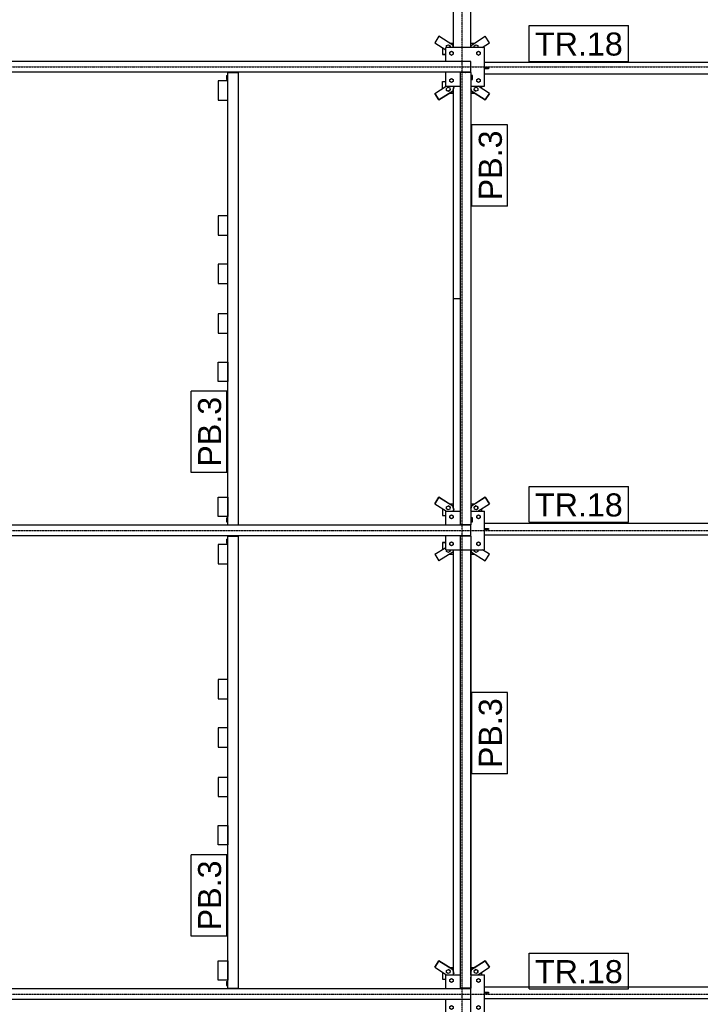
# Model space of a CAD drawing. Header units: millimetres. Extents: x -288865 to 11255, y 102926 to 380857.
# Tile 87 of 142: x -157714 to -154191, y 269660 to 274757. Entities that reach past the tile are written whole.
import ezdxf

# ---------------------------------------------------------------- set-up
doc = ezdxf.new("R2010")
doc.units = ezdxf.units.MM
doc.header["$MEASUREMENT"] = 0
doc.set_wipeout_variables(frame=1)
doc.linetypes.add('DXK_LINE_DOT3', pattern=[5.9187, 2.979, -0.9799, 0.9799, -0.9799])
for name, color, linetype in [('TS_INNE_OBIEKTY', 7, 'Continuous'), ('TS_LINIE_WIDOCZNE', 7, 'Continuous'), ('TS_OPISY', 7, 'Continuous'), ('TS_OPISY_LINIE', 7, 'Continuous'), ('TS_OPISY_RAMKA', 7, 'Continuous')]:
    doc.layers.add(name, color=color, linetype=linetype)
doc.styles.add('ARIAL', font='arial.ttf')

# ---------------------------------------------------------------- blocks, each defined once
blk = doc.blocks.new('Part-65880428-1360 - 1330')
at = {"layer": 'TS_LINIE_WIDOCZNE', "color": 1, "linetype": 'Continuous'}
for p, q in [((42155.5, 57188.3), (42156.8, 57190.4)), ((42251.4, 57152.8), (42192.2, 57190.4)), ((42155.5, 57176.8), (42158.2, 57164.6)), ((42158.2, 57164.5), (42155.5, 57176.6)), ((42158.2, 57164.6), (42229.9, 57119)), ((42158.2, 57164.6), (42158.2, 57164.5)), ((42229.9, 57118.9), (42158.2, 57164.5)), ((42229.9, 57119), (42251.4, 57152.8)), ((42251.4, 57152.7), (42229.9, 57118.9)), ((42251.4, 57152.8), (42251.4, 57152.7)), ((42229.9, 57119), (42229.9, 57118.9))]:
    blk.add_line(p, q, dxfattribs=at)
blk = doc.blocks.new('Part-65880428-1361 - 1330')
at = {"layer": 'TS_LINIE_WIDOCZNE', "color": 1, "linetype": 'Continuous'}
for p, q in [((41990.1, 57448.4), (41968.6, 57414.7)), ((42061.8, 57402.8), (41990.1, 57448.4)), ((41968.6, 57414.7), (42025, 57378.8)), ((41968.6, 57414.7), (41968.6, 57414.6)), ((41968.6, 57414.6), (42025, 57378.7)), ((42064.6, 57390.4), (42061.8, 57402.8))]:
    blk.add_line(p, q, dxfattribs=at)
blk = doc.blocks.new('Part-65880428-1362 - 1330')
at = {"layer": 'TS_LINIE_WIDOCZNE', "color": 1, "linetype": 'Continuous'}
for p, q in [((42158.2, 57402.8), (42229.9, 57448.4)), ((42251.4, 57414.7), (42229.9, 57448.4)), ((42155.4, 57390.4), (42158.2, 57402.8)), ((42213.2, 57390.4), (42251.4, 57414.7)), ((42213.4, 57390.4), (42251.4, 57414.6)), ((42251.4, 57414.6), (42251.4, 57414.7))]:
    blk.add_line(p, q, dxfattribs=at)
blk = doc.blocks.new('Part-65880428-1363 - 1330')
at = {"layer": 'TS_LINIE_WIDOCZNE', "color": 1, "linetype": 'Continuous'}
for p, q in [((41968.6, 57152.8), (42027.8, 57190.4)), ((42066.4, 57185.3), (42063.2, 57190.4)), ((41968.6, 57152.7), (41968.6, 57152.8)), ((41968.6, 57152.8), (41990.1, 57119)), ((41990.1, 57118.9), (41968.6, 57152.7)), ((41990.1, 57119), (42061.8, 57164.6)), ((42061.8, 57164.5), (41990.1, 57118.9)), ((42061.8, 57164.6), (42066.4, 57185.3)), ((42066.4, 57185.2), (42061.8, 57164.5)), ((42061.8, 57164.5), (42061.8, 57164.6)), ((42066.4, 57185.2), (42066.4, 57185.3)), ((41990.1, 57118.9), (41990.1, 57119))]:
    blk.add_line(p, q, dxfattribs=at)
blk = doc.blocks.new('Part-65880428-1366 - 1330')
at = {"layer": 'TS_LINIE_WIDOCZNE', "color": 1, "linetype": 'Continuous'}
for p, q in [((42158.2, 55017.2), (42229.9, 55062.7)), ((42229.9, 55062.6), (42158.2, 55017)), ((42229.9, 55062.7), (42251.4, 55029)), ((42229.9, 55062.7), (42229.9, 55062.6)), ((42251.4, 55028.9), (42229.9, 55062.6)), ((42155.5, 55005), (42158.2, 55017.2)), ((42158.2, 55017), (42155.5, 55004.9)), ((42158.2, 55017.2), (42158.2, 55017)), ((42190.9, 54990.4), (42251.4, 55028.9)), ((42251.4, 55029), (42251.4, 55028.9)), ((42157.4, 54990.4), (42155.5, 54993.3))]:
    blk.add_line(p, q, dxfattribs=at)
blk = doc.blocks.new('Part-65880428-1367 - 1330')
at = {"layer": 'TS_LINIE_WIDOCZNE', "color": 1, "linetype": 'Continuous'}
for p, q in [((41968.6, 54767.1), (42025, 54802.9)), ((41968.6, 54767), (42025, 54802.8)), ((41968.6, 54767.1), (41968.6, 54767)), ((41968.6, 54767), (41990.1, 54733.2)), ((42061.8, 54778.8), (41990.1, 54733.2)), ((42064.4, 54790.4), (42061.8, 54778.8))]:
    blk.add_line(p, q, dxfattribs=at)
blk = doc.blocks.new('Part-65880428-1368 - 1330')
at = {"layer": 'TS_LINIE_WIDOCZNE', "color": 1, "linetype": 'Continuous'}
for p, q in [((42155.6, 54790.4), (42158.2, 54778.8)), ((42158.2, 54778.8), (42229.9, 54733.2)), ((42251.4, 54767), (42214.5, 54790.4)), ((42251.4, 54767.1), (42214.7, 54790.4)), ((42229.9, 54733.2), (42251.4, 54767)), ((42251.4, 54767), (42251.4, 54767.1))]:
    blk.add_line(p, q, dxfattribs=at)
blk = doc.blocks.new('Part-65880428-1369 - 1330')
at = {"layer": 'TS_LINIE_WIDOCZNE', "color": 1, "linetype": 'Continuous'}
for p, q in [((41968.6, 55029), (41990.1, 55062.7)), ((41990.1, 55062.6), (41968.6, 55028.9)), ((41990.1, 55062.6), (41990.1, 55062.7)), ((41990.1, 55062.7), (42061.8, 55017.2)), ((42061.8, 55017), (41990.1, 55062.6)), ((41968.6, 55028.9), (41968.6, 55029)), ((41968.6, 55028.9), (42029.1, 54990.4)), ((42061.8, 55017), (42061.8, 55017.2)), ((42061.8, 55017.2), (42066.4, 54996.5)), ((42066.4, 54996.3), (42061.8, 55017)), ((42062.6, 54990.4), (42066.4, 54996.3)), ((42066.4, 54996.3), (42066.4, 54996.5))]:
    blk.add_line(p, q, dxfattribs=at)
blk = doc.blocks.new('Part-65880428-1772 - 1330')
at = {"layer": 'TS_LINIE_WIDOCZNE', "color": 1, "linetype": 'Continuous'}
for p, q in [((42064.5, 59604.3), (42064.5, 62102.5)), ((42155.5, 59604.3), (42155.5, 62102.5)), ((42064.5, 57390.7), (42064.5, 59592.8)), ((42155.5, 57390.7), (42155.5, 59592.8)), ((42064.5, 57188.3), (42064.5, 57190.4)), ((42064.5, 56090.8), (42064.5, 57176.8)), ((42064.5, 56090.8), (42100.5, 56090.8))]:
    blk.add_line(p, q, dxfattribs=at)
blk = doc.blocks.new('Part-65880428-1539 - 1330')
at = {"layer": 'TS_LINIE_WIDOCZNE', "color": 1, "linetype": 'Continuous'}
for p, q in [((42025, 54990.4), (42100.5, 54990.4)), ((42025, 54917.9), (42025, 54990.4)), ((42155.5, 54990.4), (42225, 54990.4)), ((42225, 54790.4), (42225, 54990.4)), ((42025, 54790.4), (42025, 54862.9)), ((42025, 54790.4), (42225, 54790.4))]:
    blk.add_line(p, q, dxfattribs=at)
blk.add_arc((42136, 54916.4), 10, 155.8666, 171.1174, dxfattribs=at)
blk = doc.blocks.new('Part-65880428-1633 - 1330')
at = {"layer": 'TS_LINIE_WIDOCZNE', "color": 1, "linetype": 'Continuous'}
for p, q in [((42044.6, 57413.8), (42064.5, 57413.8)), ((42007.7, 57389.7), (42007.7, 57353.6)), ((42025, 57353.8), (42007.7, 57353.8)), ((42007.7, 57353.6), (42025, 57353.6))]:
    blk.add_line(p, q, dxfattribs=at)
blk = doc.blocks.new('Part-65880428-1641 - 1330')
at = {"layer": 'TS_LINIE_WIDOCZNE', "color": 1, "linetype": 'Continuous'}
for p, q in [((42155.5, 55027.8), (42175, 55027.8)), ((42155.5, 55027.7), (42174.8, 55027.7)), ((42212.4, 54990.4), (42212.4, 55004.1))]:
    blk.add_line(p, q, dxfattribs=at)
blk = doc.blocks.new('Part-65880428-1537 - 1330')
at = {"layer": 'TS_LINIE_WIDOCZNE', "color": 1, "linetype": 'Continuous'}
for p, q in [((42225, 57390.4), (42025, 57390.4)), ((42025, 57317.9), (42025, 57390.4)), ((42225, 57190.4), (42225, 57390.4)), ((42025, 57190.4), (42025, 57262.9)), ((42025, 57190.4), (42100.5, 57190.4)), ((42155.5, 57190.4), (42225, 57190.4))]:
    blk.add_line(p, q, dxfattribs=at)
blk.add_arc((42136, 57264.4), 10, 188.8423, 204.0937, dxfattribs=at)
blk = doc.blocks.new('Part-65880428-1607 - 1330')
at = {"layer": 'TS_LINIE_WIDOCZNE', "color": 1, "linetype": 'Continuous'}
for p, q in [((42225, 57286.8), (42247.1, 57286.8)), ((42247.1, 57280.8), (42225, 57280.8)), ((42247.1, 57286.8), (42247.1, 57280.8))]:
    blk.add_line(p, q, dxfattribs=at)
blk = doc.blocks.new('Part-65880428-1611 - 1330')
at = {"layer": 'TS_LINIE_WIDOCZNE', "color": 1, "linetype": 'Continuous'}
for p, q in [((42225, 54900.8), (42247.1, 54900.8)), ((42247.1, 54900.8), (42247.1, 54894.8)), ((42247.1, 54894.8), (42225, 54894.8))]:
    blk.add_line(p, q, dxfattribs=at)
blk = doc.blocks.new('Part-65880428-1631 - 1330')
at = {"layer": 'TS_LINIE_WIDOCZNE', "color": 1, "linetype": 'Continuous'}
for p, q in [((42007.6, 57177.6), (42007.6, 57214)), ((42007.6, 57214), (42025, 57214)), ((42045, 57153.8), (42064.5, 57153.8)), ((42045.2, 57154), (42064.5, 57154))]:
    blk.add_line(p, q, dxfattribs=at)
blk = doc.blocks.new('Part-65880428-1643 - 1330')
at = {"layer": 'TS_LINIE_WIDOCZNE', "color": 1, "linetype": 'Continuous'}
blk.add_line((42155.5, 54767.9), (42175.4, 54767.9), dxfattribs=at)
blk = doc.blocks.new('Part-65880428-1531 - 1330')
at = {"layer": 'TS_LINIE_WIDOCZNE', "color": 1, "linetype": 'Continuous'}
for p, q in [((42155.5, 54917.9), (38464.5, 54917.9)), ((42155.5, 54862.9), (42155.5, 54917.9)), ((42155.5, 54862.9), (38464.5, 54862.9))]:
    blk.add_line(p, q, dxfattribs=at)
blk = doc.blocks.new('Part-65880428-1542 - 1330')
at = {"layer": 'TS_LINIE_WIDOCZNE', "color": 1, "linetype": 'Continuous'}
for p, q in [((40897.5, 54920.4), (40897.5, 57260.4)), ((40897.5, 57260.4), (40952.5, 57260.4)), ((40952.5, 54920.4), (40952.5, 57260.4)), ((40897.5, 54920.4), (40952.5, 54920.4))]:
    blk.add_line(p, q, dxfattribs=at)
blk = doc.blocks.new('Part-65880428-1578 - 1330')
at = {"layer": 'TS_LINIE_WIDOCZNE', "color": 1, "linetype": 'Continuous'}
for p, q in [((42155.5, 57317.9), (38464.5, 57317.9)), ((42155.5, 57262.9), (42155.5, 57317.9)), ((42155.5, 57262.9), (38464.5, 57262.9))]:
    blk.add_line(p, q, dxfattribs=at)
blk = doc.blocks.new('Part-65880428-1632 - 1330')
at = {"layer": 'TS_LINIE_WIDOCZNE', "color": 1, "linetype": 'Continuous'}
for p, q in [((42212.4, 57177.6), (42212.4, 57190.4)), ((42155.5, 57154), (42174.8, 57154)), ((42155.5, 57153.8), (42175, 57153.8))]:
    blk.add_line(p, q, dxfattribs=at)
blk = doc.blocks.new('Part-65880428-1634 - 1330')
at = {"layer": 'TS_LINIE_WIDOCZNE', "color": 1, "linetype": 'Continuous'}
blk.add_line((42155.5, 57413.8), (42175.4, 57413.8), dxfattribs=at)
blk = doc.blocks.new('Part-65880428-1640 - 1330')
at = {"layer": 'TS_LINIE_WIDOCZNE', "color": 1, "linetype": 'Continuous'}
for p, q in [((42007.6, 55004.1), (42007.6, 54967.7)), ((42045, 55027.8), (42064.5, 55027.8)), ((42045.2, 55027.7), (42064.5, 55027.7)), ((42007.6, 54967.7), (42025, 54967.7))]:
    blk.add_line(p, q, dxfattribs=at)
blk = doc.blocks.new('Part-65880428-1642 - 1330')
at = {"layer": 'TS_LINIE_WIDOCZNE', "color": 1, "linetype": 'Continuous'}
for p, q in [((42025, 54828), (42007.7, 54828)), ((42007.7, 54828), (42007.7, 54827.8)), ((42007.7, 54827.8), (42007.7, 54791.9)), ((42007.7, 54827.8), (42025, 54827.8)), ((42044.6, 54767.9), (42064.5, 54767.9))]:
    blk.add_line(p, q, dxfattribs=at)
blk = doc.blocks.new('Bolt-65880428-1848 - 1330')
at = {"layer": 'TS_INNE_OBIEKTY', "color": 1, "linetype": 'Continuous'}
for p, q in [((42046, 57365.6), (42055, 57370.8)), ((42046, 57355.2), (42046, 57365.6)), ((42055, 57350), (42046, 57355.2)), ((42055, 57370.8), (42064, 57365.6)), ((42064, 57355.2), (42055, 57350)), ((42064, 57365.6), (42064, 57355.2)), ((42186, 57365.6), (42195, 57370.8)), ((42186, 57355.2), (42186, 57365.6)), ((42195, 57350), (42186, 57355.2)), ((42195, 57370.8), (42204, 57365.6)), ((42204, 57355.2), (42195, 57350)), ((42204, 57365.6), (42204, 57355.2)), ((42046, 57225.6), (42055, 57230.8)), ((42046, 57215.2), (42046, 57225.6)), ((42055, 57210), (42046, 57215.2)), ((42055, 57230.8), (42064, 57225.6)), ((42064, 57215.2), (42055, 57210)), ((42064, 57225.6), (42064, 57215.2)), ((42186, 57225.6), (42195, 57230.8)), ((42186, 57215.2), (42186, 57225.6)), ((42195, 57210), (42186, 57215.2)), ((42195, 57230.8), (42204, 57225.6)), ((42204, 57215.2), (42195, 57210)), ((42204, 57225.6), (42204, 57215.2))]:
    blk.add_line(p, q, dxfattribs=at)
blk = doc.blocks.new('Part-65880428-1814 - 1330')
at = {"layer": 'TS_LINIE_WIDOCZNE', "color": 1, "linetype": 'Continuous'}
for p, q in [((42225, 54927.8), (45625, 54927.8)), ((42225, 54867.8), (45625, 54867.8))]:
    blk.add_line(p, q, dxfattribs=at)
blk = doc.blocks.new('Part-65880428-1742 - 1330')
at = {"layer": 'TS_LINIE_WIDOCZNE', "color": 1, "linetype": 'Continuous'}
for p, q in [((42155.5, 57260.4), (42100.5, 57260.4)), ((42100.5, 57260.4), (42100.5, 54920.4)), ((42155.5, 57260.4), (42155.5, 54920.4)), ((42155.5, 54920.4), (42100.5, 54920.4))]:
    blk.add_line(p, q, dxfattribs=at)
blk = doc.blocks.new('Part-65880428-1761 - 1330')
at = {"layer": 'TS_LINIE_WIDOCZNE', "color": 1, "linetype": 'Continuous'}
for p, q in [((40904.5, 54917.9), (40904.5, 54920.4)), ((40912.5, 54917.9), (40912.5, 54920.4))]:
    blk.add_line(p, q, dxfattribs=at)
blk = doc.blocks.new('Part-65880428-1763 - 1330')
at = {"layer": 'TS_LINIE_WIDOCZNE', "color": 1, "linetype": 'Continuous'}
for p, q in [((40904.5, 57260.4), (40904.5, 57262.9)), ((40912.5, 57260.4), (40912.5, 57262.9))]:
    blk.add_line(p, q, dxfattribs=at)
blk = doc.blocks.new('Part-65880428-1766 - 1330')
at = {"layer": 'TS_LINIE_WIDOCZNE', "color": 1, "linetype": 'Continuous'}
for p, q in [((42140.5, 54917.9), (42140.5, 54920.4)), ((42148.5, 54917.9), (42148.5, 54920.4))]:
    blk.add_line(p, q, dxfattribs=at)
blk = doc.blocks.new('Part-65880428-1767 - 1330')
at = {"layer": 'TS_LINIE_WIDOCZNE', "color": 1, "linetype": 'Continuous'}
for p, q in [((42140.5, 57260.4), (42140.5, 57262.9)), ((42148.5, 57260.4), (42148.5, 57262.9))]:
    blk.add_line(p, q, dxfattribs=at)
blk = doc.blocks.new('Part-65880428-1813 - 1330')
at = {"layer": 'TS_LINIE_WIDOCZNE', "color": 1, "linetype": 'Continuous'}
for p, q in [((42225, 57313.8), (45625, 57313.8)), ((42225, 57253.8), (45625, 57253.8))]:
    blk.add_line(p, q, dxfattribs=at)
blk = doc.blocks.new('Bolt-65880428-1849 - 1330')
at = {"layer": 'TS_INNE_OBIEKTY', "color": 1, "linetype": 'Continuous'}
for p, q in [((42046, 54965.6), (42055, 54970.8)), ((42046, 54955.2), (42046, 54965.6)), ((42055, 54950), (42046, 54955.2)), ((42055, 54970.8), (42064, 54965.6)), ((42064, 54955.2), (42055, 54950)), ((42064, 54965.6), (42064, 54955.2)), ((42186, 54965.6), (42195, 54970.8)), ((42186, 54955.2), (42186, 54965.6)), ((42195, 54950), (42186, 54955.2)), ((42195, 54970.8), (42204, 54965.6)), ((42204, 54955.2), (42195, 54950)), ((42204, 54965.6), (42204, 54955.2)), ((42046, 54825.6), (42055, 54830.8)), ((42046, 54815.2), (42046, 54825.6)), ((42055, 54810), (42046, 54815.2)), ((42055, 54830.8), (42064, 54825.6)), ((42064, 54815.2), (42055, 54810)), ((42064, 54825.6), (42064, 54815.2)), ((42186, 54825.6), (42195, 54830.8)), ((42186, 54815.2), (42186, 54825.6)), ((42195, 54810), (42186, 54815.2)), ((42195, 54830.8), (42204, 54825.6)), ((42204, 54815.2), (42195, 54810)), ((42204, 54825.6), (42204, 54815.2))]:
    blk.add_line(p, q, dxfattribs=at)
blk = doc.blocks.new('Bolt-65880428-1884 - 1330')
at = {"layer": 'TS_INNE_OBIEKTY', "color": 1, "linetype": 'Continuous'}
for p, q in [((42028.1, 57390.5), (42029.3, 57400.8)), ((42029.3, 57400.8), (42038.9, 57404.9)), ((42038.9, 57404.9), (42047.2, 57398.7)), ((42047.2, 57398.7), (42046.2, 57390.4)), ((42046.2, 57390.4), (42047.2, 57398.5)), ((42028.1, 57390.4), (42028.1, 57390.5)), ((42028.2, 57390.4), (42028.1, 57390.5))]:
    blk.add_line(p, q, dxfattribs=at)
blk = doc.blocks.new('Bolt-65880428-1885 - 1330')
at = {"layer": 'TS_INNE_OBIEKTY', "color": 1, "linetype": 'Continuous'}
for p, q in [((42172.8, 57170.7), (42174, 57181)), ((42172.8, 57170.5), (42172.8, 57170.7)), ((42181.1, 57164.5), (42172.8, 57170.7)), ((42172.8, 57170.5), (42181.1, 57164.3)), ((42174, 57181), (42183.6, 57185.1)), ((42190.7, 57168.5), (42181.1, 57164.5)), ((42190.7, 57168.4), (42181.1, 57164.3)), ((42181.1, 57164.3), (42181.1, 57164.5)), ((42183.6, 57185.1), (42191.9, 57178.9)), ((42191.9, 57178.9), (42190.7, 57168.5)), ((42191.9, 57178.7), (42190.7, 57168.4)), ((42190.7, 57168.4), (42190.7, 57168.5))]:
    blk.add_line(p, q, dxfattribs=at)
blk = doc.blocks.new('Bolt-65880428-1886 - 1330')
at = {"layer": 'TS_INNE_OBIEKTY', "color": 1, "linetype": 'Continuous'}
for p, q in [((42172.8, 57398.7), (42181.1, 57404.9)), ((42173.8, 57390.4), (42172.8, 57398.7)), ((42173.8, 57390.4), (42172.8, 57398.5)), ((42181.1, 57404.9), (42190.7, 57400.8)), ((42190.7, 57400.8), (42191.9, 57390.5)), ((42191.9, 57390.5), (42191.8, 57390.4)), ((42191.9, 57390.4), (42191.9, 57390.5))]:
    blk.add_line(p, q, dxfattribs=at)
blk = doc.blocks.new('Bolt-65880428-1887 - 1330')
at = {"layer": 'TS_INNE_OBIEKTY', "color": 1, "linetype": 'Continuous'}
for p, q in [((42028.1, 57178.9), (42036.4, 57185.1)), ((42029.3, 57168.5), (42028.1, 57178.9)), ((42029.3, 57168.4), (42028.1, 57178.7)), ((42029.3, 57168.4), (42029.3, 57168.5)), ((42038.9, 57164.5), (42029.3, 57168.5)), ((42029.3, 57168.4), (42038.9, 57164.3)), ((42036.4, 57185.1), (42046, 57181)), ((42047.2, 57170.7), (42038.9, 57164.5)), ((42038.9, 57164.3), (42047.2, 57170.5)), ((42038.9, 57164.3), (42038.9, 57164.5)), ((42046, 57181), (42047.2, 57170.7)), ((42047.2, 57170.5), (42047.2, 57170.7))]:
    blk.add_line(p, q, dxfattribs=at)
blk = doc.blocks.new('Bolt-65880428-1894 - 1330')
at = {"layer": 'TS_INNE_OBIEKTY', "color": 1, "linetype": 'Continuous'}
for p, q in [((42181.1, 55017.3), (42172.8, 55011.1)), ((42172.8, 55010.9), (42181.1, 55017.2)), ((42172.8, 55011.1), (42172.8, 55010.9)), ((42174, 55000.6), (42172.8, 55010.9)), ((42183.6, 54996.6), (42174, 55000.6)), ((42190.7, 55013.3), (42181.1, 55017.3)), ((42181.1, 55017.3), (42181.1, 55017.2)), ((42181.1, 55017.2), (42190.7, 55013.1)), ((42191.9, 55002.8), (42183.6, 54996.6)), ((42191.9, 55002.9), (42190.7, 55013.3)), ((42190.7, 55013.3), (42190.7, 55013.1)), ((42190.7, 55013.1), (42191.9, 55002.8))]:
    blk.add_line(p, q, dxfattribs=at)
blk = doc.blocks.new('Bolt-65880428-1895 - 1330')
at = {"layer": 'TS_INNE_OBIEKTY', "color": 1, "linetype": 'Continuous'}
for p, q in [((42029.3, 54780.8), (42028.2, 54790.4)), ((42038.9, 54776.7), (42029.3, 54780.8)), ((42047.2, 54783), (42038.9, 54776.7)), ((42047.2, 54783.1), (42046.3, 54790.4)), ((42046.3, 54790.4), (42047.2, 54783))]:
    blk.add_line(p, q, dxfattribs=at)
blk = doc.blocks.new('Bolt-65880428-1896 - 1330')
at = {"layer": 'TS_INNE_OBIEKTY', "color": 1, "linetype": 'Continuous'}
for p, q in [((42172.8, 54783.1), (42173.7, 54790.4)), ((42172.8, 54783), (42173.7, 54790.4)), ((42181.1, 54776.7), (42172.8, 54783)), ((42190.7, 54780.8), (42181.1, 54776.7)), ((42191.8, 54790.4), (42190.7, 54780.8))]:
    blk.add_line(p, q, dxfattribs=at)
blk = doc.blocks.new('Bolt-65880428-1897 - 1330')
at = {"layer": 'TS_INNE_OBIEKTY', "color": 1, "linetype": 'Continuous'}
for p, q in [((42028.1, 55002.9), (42029.3, 55013.3)), ((42028.1, 55002.8), (42029.3, 55013.1)), ((42036.4, 54996.6), (42028.1, 55002.8)), ((42029.3, 55013.3), (42038.9, 55017.3)), ((42029.3, 55013.1), (42038.9, 55017.2)), ((42029.3, 55013.1), (42029.3, 55013.3)), ((42046, 55000.6), (42036.4, 54996.6)), ((42047.2, 55011.1), (42038.9, 55017.3)), ((42038.9, 55017.3), (42038.9, 55017.2)), ((42038.9, 55017.2), (42047.2, 55010.9)), ((42047.2, 55010.9), (42046, 55000.6)), ((42047.2, 55010.9), (42047.2, 55011.1))]:
    blk.add_line(p, q, dxfattribs=at)
blk = doc.blocks.new('Bolt-65880428-2009 - 1330')
at = {"layer": 'TS_INNE_OBIEKTY', "color": 1, "linetype": 'Continuous'}
for p, q in [((40889.6, 54955.8), (40889.6, 54935)), ((40889.6, 54955.8), (40897.5, 54955.8)), ((40889.6, 54950.6), (40897.5, 54950.6)), ((40889.6, 54940.2), (40897.5, 54940.2)), ((40889.6, 54935), (40897.5, 54935))]:
    blk.add_line(p, q, dxfattribs=at)
blk = doc.blocks.new('Bolt-65880428-2011 - 1330')
at = {"layer": 'TS_INNE_OBIEKTY', "color": 1, "linetype": 'Continuous'}
for p, q in [((40889.6, 57245.8), (40889.6, 57225)), ((40889.6, 57245.8), (40897.5, 57245.8)), ((40889.6, 57240.6), (40897.5, 57240.6)), ((40889.6, 57230.2), (40897.5, 57230.2)), ((40889.6, 57225), (40897.5, 57225))]:
    blk.add_line(p, q, dxfattribs=at)
blk = doc.blocks.new('Bolt-65880428-2014 - 1330')
at = {"layer": 'TS_INNE_OBIEKTY', "color": 1, "linetype": 'Continuous'}
for p, q in [((42163.4, 54955.8), (42155.5, 54955.8)), ((42155.5, 54950.6), (42163.4, 54950.6)), ((42163.4, 54935), (42163.4, 54955.8)), ((42155.5, 54940.2), (42163.4, 54940.2)), ((42155.5, 54935), (42163.4, 54935))]:
    blk.add_line(p, q, dxfattribs=at)
blk = doc.blocks.new('Bolt-65880428-2015 - 1330')
at = {"layer": 'TS_INNE_OBIEKTY', "color": 1, "linetype": 'Continuous'}
for p, q in [((42163.4, 57245.8), (42155.5, 57245.8)), ((42155.5, 57240.6), (42163.4, 57240.6)), ((42163.4, 57225), (42163.4, 57245.8)), ((42155.5, 57230.2), (42163.4, 57230.2)), ((42155.5, 57225), (42163.4, 57225))]:
    blk.add_line(p, q, dxfattribs=at)
blk = doc.blocks.new('Part-65880428-3161 - 1330')
at = {"layer": 'TS_LINIE_WIDOCZNE', "color": 1, "linetype": 'Continuous'}
for p, q in [((40847.5, 55062.4), (40897.5, 55062.4)), ((40847.5, 54962.4), (40847.5, 55062.4)), ((40897.5, 55062.4), (40897.5, 54962.4)), ((40897.5, 54962.4), (40847.5, 54962.4))]:
    blk.add_line(p, q, dxfattribs=at)
blk = doc.blocks.new('GridLine-65880428-2366 - 1330')
at = {"layer": 'TS_INNE_OBIEKTY', "color": 4, "linetype": 'DXK_LINE_DOT3'}
blk.add_line((33695.7, 57290.2), (51415.1, 57290.2), dxfattribs=at)
blk = doc.blocks.new('Part-65880428-3159 - 1330')
at = {"layer": 'TS_LINIE_WIDOCZNE', "color": 1, "linetype": 'Continuous'}
for p, q in [((40897.5, 56268.4), (40847.5, 56268.4)), ((40847.5, 56268.4), (40847.5, 56168.4)), ((40897.5, 56168.4), (40897.5, 56268.4)), ((40847.5, 56168.4), (40897.5, 56168.4))]:
    blk.add_line(p, q, dxfattribs=at)
blk = doc.blocks.new('GridLine-65880428-2356 - 1330')
at = {"layer": 'TS_INNE_OBIEKTY', "color": 4, "linetype": 'DXK_LINE_DOT3'}
blk.add_line((42110, 49250.8), (42110, 62316), dxfattribs=at)
blk = doc.blocks.new('GridLine-65880428-2364 - 1330')
at = {"layer": 'TS_INNE_OBIEKTY', "color": 4, "linetype": 'DXK_LINE_DOT3'}
blk.add_line((33695.7, 52490.2), (51415.1, 52490.2), dxfattribs=at)
blk = doc.blocks.new('GridLine-65880428-2365 - 1330')
at = {"layer": 'TS_INNE_OBIEKTY', "color": 4, "linetype": 'DXK_LINE_DOT3'}
blk.add_line((33695.7, 54890.2), (51415.1, 54890.2), dxfattribs=at)
blk = doc.blocks.new('Part-65880428-3157 - 1330')
at = {"layer": 'TS_LINIE_WIDOCZNE', "color": 1, "linetype": 'Continuous'}
for p, q in [((40897.5, 57218.4), (40847.5, 57218.4)), ((40847.5, 57218.4), (40847.5, 57118.4)), ((40897.5, 57118.4), (40897.5, 57218.4)), ((40847.5, 57118.4), (40897.5, 57118.4))]:
    blk.add_line(p, q, dxfattribs=at)
blk = doc.blocks.new('Part-65880428-3158 - 1330')
at = {"layer": 'TS_LINIE_WIDOCZNE', "color": 1, "linetype": 'Continuous'}
for p, q in [((40897.5, 56518.4), (40847.5, 56518.4)), ((40847.5, 56518.4), (40847.5, 56418.4)), ((40897.5, 56418.4), (40897.5, 56518.4)), ((40847.5, 56418.4), (40897.5, 56418.4))]:
    blk.add_line(p, q, dxfattribs=at)
blk = doc.blocks.new('Part-65880428-3160 - 1330')
at = {"layer": 'TS_LINIE_WIDOCZNE', "color": 1, "linetype": 'Continuous'}
for p, q in [((40897.5, 56012.4), (40847.5, 56012.4)), ((40847.5, 56012.4), (40847.5, 55912.4)), ((40897.5, 55912.4), (40897.5, 56012.4)), ((40847.5, 55912.4), (40897.5, 55912.4))]:
    blk.add_line(p, q, dxfattribs=at)
blk = doc.blocks.new('Part-65880428-3162 - 1330')
at = {"layer": 'TS_LINIE_WIDOCZNE', "color": 1, "linetype": 'Continuous'}
for p, q in [((40847.5, 55762.4), (40897.5, 55762.4)), ((40847.5, 55662.4), (40847.5, 55762.4)), ((40897.5, 55762.4), (40897.5, 55662.4)), ((40897.5, 55662.4), (40847.5, 55662.4))]:
    blk.add_line(p, q, dxfattribs=at)
blk = doc.blocks.new('Mark-65880428-5552 - 1330')
at = {"layer": 'TS_OPISY_RAMKA', "linetype": 'Continuous'}
for p, q in [((42457.1, 57503.8), (42970.8, 57503.8)), ((42457.1, 57318.8), (42457.1, 57503.8)), ((42970.8, 57318.8), (42970.8, 57503.8)), ((42457.1, 57318.8), (42970.8, 57318.8))]:
    blk.add_line(p, q, dxfattribs=at)
blk.add_wipeout([(42940.8, 57348.8), (42940.8, 57473.8), (42487.1, 57473.8), (42487.1, 57348.8)]).dxf.layer = 'TS_OPISY_LINIE'
blk.add_wipeout([(42940.8, 57348.8), (42940.8, 57473.8), (42487.1, 57473.8), (42487.1, 57348.8)]).dxf.layer = 'TS_OPISY_LINIE'
at = {"layer": 'TS_OPISY', "style": 'ARIAL'}
blk.add_text('TR.18', height=119.38, dxfattribs=at).set_placement((42487.1, 57348.8))
blk = doc.blocks.new('Mark-65880428-5553 - 1330')
at = {"layer": 'TS_OPISY_RAMKA', "linetype": 'Continuous'}
for p, q in [((42457.1, 55117.8), (42970.8, 55117.8)), ((42457.1, 54932.8), (42457.1, 55117.8)), ((42970.8, 54932.8), (42970.8, 55117.8)), ((42457.1, 54932.8), (42970.8, 54932.8))]:
    blk.add_line(p, q, dxfattribs=at)
blk.add_wipeout([(42940.8, 54962.8), (42940.8, 55087.8), (42487.1, 55087.8), (42487.1, 54962.8)]).dxf.layer = 'TS_OPISY_LINIE'
blk.add_wipeout([(42940.8, 54962.8), (42940.8, 55087.8), (42487.1, 55087.8), (42487.1, 54962.8)]).dxf.layer = 'TS_OPISY_LINIE'
at = {"layer": 'TS_OPISY', "style": 'ARIAL'}
blk.add_text('TR.18', height=119.38, dxfattribs=at).set_placement((42487.1, 54962.8))
blk = doc.blocks.new('Mark-65880428-5554 - 1330')
at = {"layer": 'TS_OPISY_RAMKA', "linetype": 'Continuous'}
for p, q in [((42457.1, 52701.8), (42970.8, 52701.8)), ((42457.1, 52516.8), (42457.1, 52701.8)), ((42970.8, 52516.8), (42970.8, 52701.8)), ((42457.1, 52516.8), (42970.8, 52516.8))]:
    blk.add_line(p, q, dxfattribs=at)
blk.add_wipeout([(42940.8, 52546.8), (42940.8, 52671.8), (42487.1, 52671.8), (42487.1, 52546.8)]).dxf.layer = 'TS_OPISY_LINIE'
blk.add_wipeout([(42940.8, 52546.8), (42940.8, 52671.8), (42487.1, 52671.8), (42487.1, 52546.8)]).dxf.layer = 'TS_OPISY_LINIE'
at = {"layer": 'TS_OPISY', "style": 'ARIAL'}
blk.add_text('TR.18', height=119.38, dxfattribs=at).set_placement((42487.1, 52546.8))
blk = doc.blocks.new('Mark-65880428-5273 - 1330')
at = {"layer": 'TS_OPISY_RAMKA', "linetype": 'Continuous'}
for p, q in [((40707.5, 55190.4), (40707.5, 55611.5)), ((40892.5, 55611.5), (40707.5, 55611.5)), ((40892.5, 55190.4), (40892.5, 55611.5)), ((40892.5, 55190.4), (40707.5, 55190.4))]:
    blk.add_line(p, q, dxfattribs=at)
blk.add_wipeout([(40862.5, 55581.5), (40737.5, 55581.5), (40737.5, 55220.4), (40862.5, 55220.4)]).dxf.layer = 'TS_OPISY_LINIE'
blk.add_wipeout([(40862.5, 55581.5), (40737.5, 55581.5), (40737.5, 55220.4), (40862.5, 55220.4)]).dxf.layer = 'TS_OPISY_LINIE'
at = {"layer": 'TS_OPISY', "style": 'ARIAL'}
blk.add_text('PB.3', height=119.38, rotation=90.0002, dxfattribs=at).set_placement((40862.5, 55220.4))
blk = doc.blocks.new('Mark-65880428-5302 - 1330')
at = {"layer": 'TS_OPISY_RAMKA', "linetype": 'Continuous'}
for p, q in [((42160.5, 56569.3), (42160.5, 56990.4)), ((42345.5, 56990.4), (42160.5, 56990.4)), ((42345.5, 56569.3), (42345.5, 56990.4)), ((42345.5, 56569.3), (42160.5, 56569.3))]:
    blk.add_line(p, q, dxfattribs=at)
blk.add_wipeout([(42315.5, 56960.4), (42190.5, 56960.4), (42190.5, 56599.3), (42315.5, 56599.3)]).dxf.layer = 'TS_OPISY_LINIE'
blk.add_wipeout([(42315.5, 56960.4), (42190.5, 56960.4), (42190.5, 56599.3), (42315.5, 56599.3)]).dxf.layer = 'TS_OPISY_LINIE'
at = {"layer": 'TS_OPISY', "style": 'ARIAL'}
blk.add_text('PB.3', height=119.38, rotation=90.0002, dxfattribs=at).set_placement((42315.5, 56599.3))

msp = doc.modelspace()

# ---------------------------------------------------------------- linework, layer by layer
at = {"layer": 'TS_LINIE_WIDOCZNE', "color": 1, "linetype": 'Continuous'}
for p, q in [((-155469.2, 273313.1), (-155433.2, 273313.1)), ((-155469.2, 272227.1), (-155469.2, 273313.1)), ((-155469.2, 272212.6), (-155469.2, 272215.6)), ((-155469.2, 269812.6), (-155469.2, 272012.6)), ((-155378.2, 269811.1), (-155378.2, 272012.6)), ((-155378.2, 267300.7), (-155378.2, 269799.6))]:
    msp.add_line(p, q, dxfattribs=at)

# ---------------------------------------------------------------- block references
for name, p in [('GridLine-65880428-2356 - 1330', (-197533.7, 217222.2)), ('Part-65880428-1772 - 1330', (-197533.7, 217222.2)), ('GridLine-65880428-2366 - 1330', (-197533.7, 217222.2)), ('Part-65880428-1361 - 1330', (-197533.7, 217222.2)), ('Part-65880428-1633 - 1330', (-197533.7, 217222.2)), ('Part-65880428-1362 - 1330', (-197533.7, 217222.2)), ('Part-65880428-1634 - 1330', (-197533.7, 217222.2)), ('Part-65880428-1537 - 1330', (-197533.7, 217222.2)), ('Bolt-65880428-1884 - 1330', (-197533.7, 217222.2)), ('Bolt-65880428-1848 - 1330', (-197533.7, 217222.2)), ('Bolt-65880428-1886 - 1330', (-197533.7, 217222.2)), ('Part-65880428-1578 - 1330', (-197533.7, 217222.2)), ('Part-65880428-1813 - 1330', (-197533.7, 217222.2)), ('Part-65880428-1542 - 1330', (-197533.7, 217222.2)), ('Part-65880428-1763 - 1330', (-197533.7, 217222.2)), ('Part-65880428-1742 - 1330', (-197533.7, 217222.2)), ('Part-65880428-1767 - 1330', (-197533.7, 217222.2)), ('Part-65880428-1607 - 1330', (-197533.7, 217222.2)), ('Part-65880428-3157 - 1330', (-197533.7, 217222.2)), ('Bolt-65880428-2011 - 1330', (-197533.7, 217222.2)), ('Part-65880428-1631 - 1330', (-197533.7, 217222.2)), ('Bolt-65880428-2015 - 1330', (-197533.7, 217222.2)), ('Part-65880428-1363 - 1330', (-197533.7, 217222.2)), ('Bolt-65880428-1887 - 1330', (-197533.7, 217222.2)), ('Part-65880428-1360 - 1330', (-197533.7, 217222.2)), ('Part-65880428-1632 - 1330', (-197533.7, 217222.2)), ('Bolt-65880428-1885 - 1330', (-197533.7, 217222.2)), ('Part-65880428-3158 - 1330', (-197533.7, 217222.2)), ('Part-65880428-3159 - 1330', (-197533.7, 217222.2)), ('Part-65880428-3160 - 1330', (-197533.7, 217222.2)), ('Part-65880428-3162 - 1330', (-197533.7, 217222.2)), ('Part-65880428-3161 - 1330', (-197533.7, 217222.2)), ('Part-65880428-1369 - 1330', (-197533.7, 217222.2)), ('Part-65880428-1366 - 1330', (-197533.7, 217222.2)), ('GridLine-65880428-2365 - 1330', (-197533.7, 217222.2)), ('Part-65880428-1640 - 1330', (-197533.7, 217222.2)), ('Bolt-65880428-1897 - 1330', (-197533.7, 217222.2)), ('Part-65880428-1641 - 1330', (-197533.7, 217222.2)), ('Bolt-65880428-1894 - 1330', (-197533.7, 217222.2)), ('Part-65880428-1539 - 1330', (-197533.7, 217222.2)), ('Bolt-65880428-1849 - 1330', (-197533.7, 217222.2)), ('Part-65880428-1531 - 1330', (-197533.7, 217222.2)), ('Bolt-65880428-2009 - 1330', (-197533.7, 217222.2)), ('Part-65880428-1761 - 1330', (-197533.7, 217222.2)), ('Part-65880428-1766 - 1330', (-197533.7, 217222.2)), ('Bolt-65880428-2014 - 1330', (-197533.7, 217222.2)), ('Part-65880428-1814 - 1330', (-197533.7, 217222.2)), ('Part-65880428-1542 - 1330', (-197533.7, 214822.2)), ('Part-65880428-1763 - 1330', (-197533.7, 214822.2)), ('Part-65880428-1742 - 1330', (-197533.7, 214822.2)), ('Part-65880428-1611 - 1330', (-197533.7, 217222.2)), ('Part-65880428-3157 - 1330', (-197533.7, 214822.2)), ('Bolt-65880428-2011 - 1330', (-197533.7, 214822.2)), ('Part-65880428-1642 - 1330', (-197533.7, 217222.2)), ('Part-65880428-1367 - 1330', (-197533.7, 217222.2)), ('Bolt-65880428-1895 - 1330', (-197533.7, 217222.2)), ('Part-65880428-1643 - 1330', (-197533.7, 217222.2)), ('Part-65880428-1368 - 1330', (-197533.7, 217222.2)), ('Bolt-65880428-1896 - 1330', (-197533.7, 217222.2)), ('Part-65880428-3158 - 1330', (-197533.7, 214822.2)), ('Part-65880428-3159 - 1330', (-197533.7, 214822.2)), ('Part-65880428-3160 - 1330', (-197533.7, 214822.2)), ('Part-65880428-3162 - 1330', (-197533.7, 214822.2)), ('GridLine-65880428-2364 - 1330', (-197533.7, 217222.2)), ('Part-65880428-3161 - 1330', (-197533.7, 214822.2)), ('Part-65880428-1369 - 1330', (-197533.7, 214822.2)), ('Part-65880428-1640 - 1330', (-197533.7, 214822.2)), ('Bolt-65880428-1897 - 1330', (-197533.7, 214822.2)), ('Part-65880428-1366 - 1330', (-197533.7, 214822.2)), ('Part-65880428-1641 - 1330', (-197533.7, 214822.2)), ('Bolt-65880428-1894 - 1330', (-197533.7, 214822.2)), ('Part-65880428-1539 - 1330', (-197533.7, 214822.2)), ('Bolt-65880428-1849 - 1330', (-197533.7, 214822.2)), ('Part-65880428-1531 - 1330', (-197533.7, 214822.2)), ('Bolt-65880428-2009 - 1330', (-197533.7, 214822.2)), ('Part-65880428-1761 - 1330', (-197533.7, 214822.2)), ('Part-65880428-1611 - 1330', (-197533.7, 214822.2))]:
    msp.add_blockref(name, p)

# ---------------------------------------------------------------- next in the draw order: block references
for name, p in [('Mark-65880428-5552 - 1330', (-197533.7, 217222.2)), ('Mark-65880428-5302 - 1330', (-197533.7, 217222.2)), ('Mark-65880428-5273 - 1330', (-197533.7, 217222.2)), ('Mark-65880428-5553 - 1330', (-197533.7, 217222.2)), ('Mark-65880428-5302 - 1330', (-197533.7, 214283)), ('Mark-65880428-5273 - 1330', (-197533.7, 214822.2)), ('Mark-65880428-5554 - 1330', (-197533.7, 217222.2))]:
    msp.add_blockref(name, p)

# ---------------------------------------------------------------- next in the draw order: block references
msp.add_blockref('Part-65880428-1814 - 1330', (-197533.7, 214822.2))

doc.saveas('drawing.dxf')
